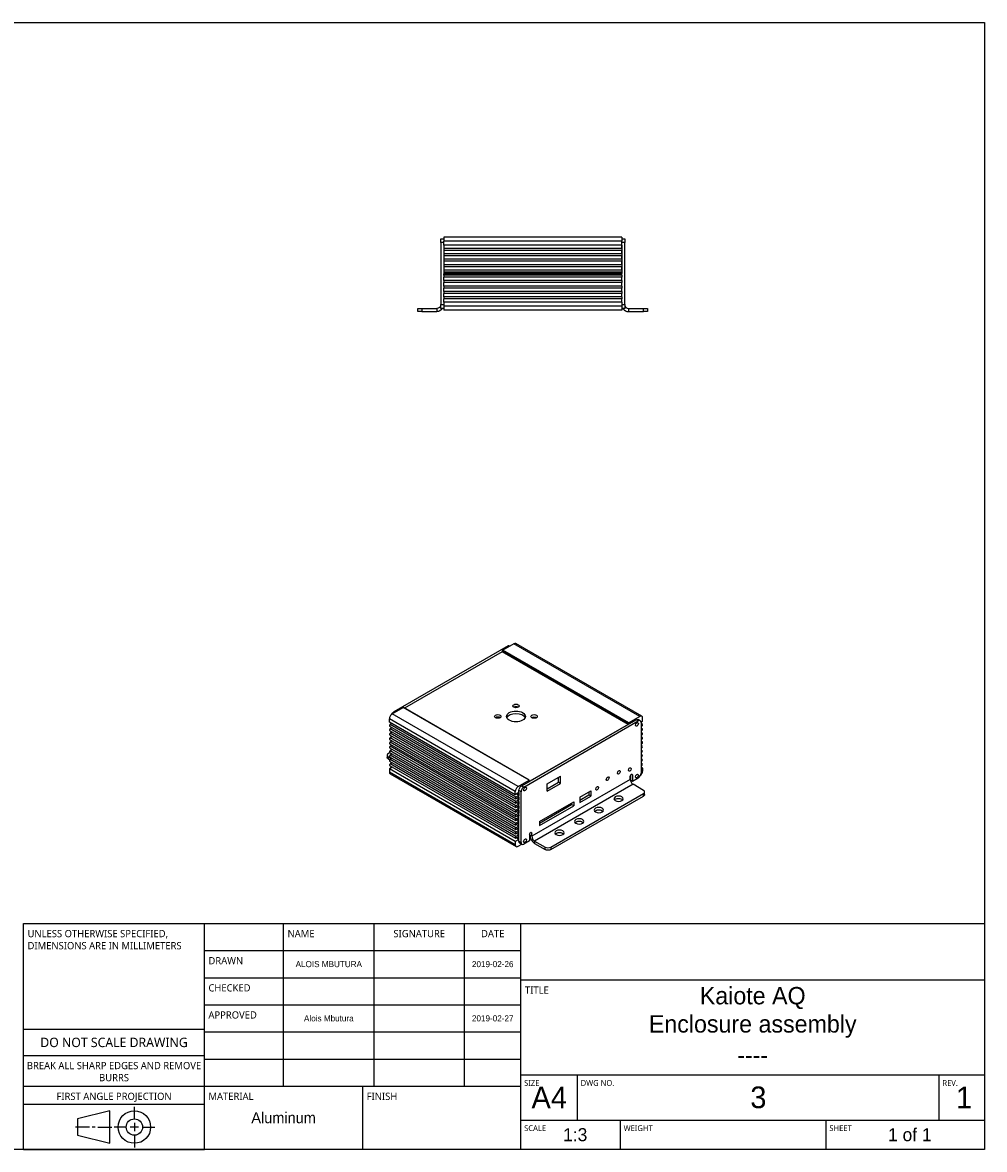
# Model space of a CAD drawing. Extents: x 20 to 297, y 10 to 200.
# Tile 2 of 2: x 135 to 297, y 10 to 200. Entities that reach past the tile are written whole.
import ezdxf

# ---------------------------------------------------------------- set-up
doc = ezdxf.new("R2010")
doc.units = 0
doc.header["$LTSCALE"] = 12.7
for name, color, linetype in [('BORDER_FRAME', 7, 'CONTINUOUS'), ('TANGENT_LINES', 7, 'CONTINUOUS'), ('TITLE_BLOCK', 7, 'CONTINUOUS'), ('VISIBLE', 7, 'CONTINUOUS')]:
    doc.layers.add(name, color=color, linetype=linetype)
doc.styles.add('ONSHAPE-STANDARD', font='NotoSans-Regular.ttf')
doc.styles.add('ONSHAPE-STANDARD-FIELDS', font='txt')

msp = doc.modelspace()

# ---------------------------------------------------------------- linework, layer by layer
at = {"layer": 'BORDER_FRAME'}
for p, q in [((20, 200), (297, 200)), ((297, 200), (297, 10)), ((297, 10), (20, 10))]:
    msp.add_line(p, q, dxfattribs=at)
at = {"layer": 'TANGENT_LINES'}
for p, q in [((205.87, 162.8913), (205.37, 162.8913)), ((235.87, 163.1579), (205.87, 163.1579)), ((236.37, 162.8913), (235.87, 162.8913)), ((205.37, 152.4345), (205.87, 152.4345)), ((235.87, 152.1679), (205.87, 152.1679)), ((235.87, 152.4345), (236.37, 152.4345)), ((202.2033, 151.7679), (202.2033, 151.2679)), ((204.7033, 151.7679), (204.7033, 151.2679)), ((237.0367, 151.7679), (237.0367, 151.2679)), ((239.5367, 151.2679), (239.5367, 151.7679)), ((238.9114, 83.0164), (217.6982, 95.2638)), ((236.9458, 81.6638), (215.7326, 93.9113)), ((236.9918, 81.7329), (215.7786, 93.9803)), ((237.0175, 81.8804), (215.8043, 94.1279)), ((237.0635, 81.9495), (215.8503, 94.197)), ((216.8968, 94.8012), (216.7318, 94.8964)), ((197.4514, 83.7648), (197.6164, 83.6696)), ((220.2532, 72.2441), (199.04, 84.4915)), ((217.9339, 70.3607), (196.7207, 82.6081)), ((218.4053, 71.1772), (197.1921, 83.4246)), ((238.6521, 82.2407), (238.2986, 82.4448)), ((239.2649, 81.6583), (239.1235, 81.7399)), ((218.0517, 69.4108), (196.8385, 81.6583)), ((218.0517, 68.6651), (196.8385, 80.9126)), ((218.0517, 67.9194), (196.8385, 80.1668)), ((239.2649, 80.9126), (239.1235, 80.9942)), ((239.2649, 80.1668), (239.1235, 80.2485)), ((218.0486, 65.7266), (196.8354, 77.974)), ((218.0517, 67.1736), (196.8385, 79.4211)), ((218.0517, 66.4279), (196.8385, 78.6754)), ((239.2649, 79.4211), (239.1235, 79.5027)), ((239.2649, 78.6754), (239.1235, 78.757)), ((239.2619, 77.974), (239.1235, 78.0539)), ((196.5623, 76.2106), (196.5623, 75.8023)), ((218.0486, 64.9809), (196.8354, 77.2283)), ((218.0486, 64.2351), (196.8354, 76.4826)), ((239.2619, 77.2283), (239.1235, 77.3082)), ((239.2619, 76.4826), (239.1235, 76.5624)), ((218.0486, 63.4894), (196.8354, 75.7368)), ((218.0486, 62.7437), (196.8354, 74.9911)), ((196.98, 74.4105), (197.0507, 74.3696)), ((239.2619, 75.7368), (239.1235, 75.8167)), ((239.2619, 74.9911), (239.1235, 75.071)), ((217.9308, 61.3855), (196.7176, 73.633)), ((237.3024, 72.3792), (220.7214, 62.8062)), ((237.4902, 73.2489), (237.6781, 73.1404)), ((218.9003, 70.2927), (218.5467, 70.4968)), ((219.0181, 71.3133), (219.3717, 71.1092)), ((220.3709, 72.0943), (220.3223, 72.1224)), ((237.7738, 71.5627), (221.1928, 61.9897)), ((239.5416, 69.5895), (239.5416, 69.9978)), ((220.7214, 62.8062), (220.3678, 63.0103)), ((220.5335, 63.4589), (220.7214, 63.3505)), ((218.5467, 61.9589), (218.9003, 61.7548)), ((221.1928, 61.9897), (221.1928, 61.5814)), ((222.9605, 60.5608), (222.9605, 60.9691)), ((223.9034, 60.9691), (223.9034, 60.5608))]:
    msp.add_line(p, q, dxfattribs=at)
at = {"layer": 'TITLE_BLOCK'}
for p, q in [((135.075, 10), (135.075, 48.1)), ((135.075, 48.1), (165.555, 48.1)), ((165.555, 10), (165.555, 48.1)), ((165.555, 48.1), (218.895, 48.1)), ((178.89, 20.668), (178.89, 48.1)), ((194.13, 20.668), (194.13, 48.1)), ((209.37, 20.668), (209.37, 48.1)), ((218.895, 10), (218.895, 48.1)), ((218.895, 48.1), (297, 48.1)), ((165.555, 43.528), (218.895, 43.528)), ((165.555, 38.956), (218.895, 38.956)), ((218.895, 38.575), (297, 38.575)), ((165.555, 34.384), (218.895, 34.384)), ((135.075, 30.2692), (165.555, 30.2692)), ((165.555, 29.812), (218.895, 29.812)), ((135.075, 25.8496), (165.555, 25.8496)), ((165.555, 25.24), (218.895, 25.24)), ((218.895, 22.573), (297, 22.573)), ((228.42, 14.953), (228.42, 22.573)), ((289.38, 14.953), (289.38, 22.573)), ((135.075, 20.668), (165.555, 20.668)), ((165.555, 20.668), (218.895, 20.668)), ((192.225, 10), (192.225, 20.668)), ((135.075, 17.62), (165.555, 17.62)), ((153.744, 15.1511), (153.744, 17.2085)), ((149.6292, 16.5227), (144.1428, 15.1511)), ((149.6292, 11.0363), (149.6292, 16.5227)), ((146.2002, 13.7795), (143.7999, 13.7795)), ((144.1428, 15.1511), (144.1428, 12.4079)), ((147.1603, 13.7795), (146.6117, 13.7795)), ((147.5718, 13.7795), (149.9721, 13.7795)), ((152.3724, 13.7795), (150.315, 13.7795)), ((154.4298, 13.7795), (153.0582, 13.7795)), ((153.744, 14.4653), (153.744, 13.0937)), ((155.1156, 13.7795), (157.173, 13.7795)), ((218.895, 14.953), (297, 14.953)), ((235.659, 10), (235.659, 14.953)), ((270.33, 10), (270.33, 14.953)), ((144.1428, 12.4079), (149.6292, 11.0363)), ((153.744, 12.4079), (153.744, 10.3505)), ((135.075, 10), (165.555, 10))]:
    msp.add_line(p, q, dxfattribs=at)
for radius in [2.7432, 1.3716]:
    msp.add_circle((153.744, 13.7795), radius, dxfattribs=at)
at = {"layer": 'VISIBLE'}
for p, q in [((205.37, 163.5579), (205.87, 163.5579)), ((205.37, 162.8913), (205.37, 163.5579)), ((235.87, 163.8246), (205.87, 163.8246)), ((205.87, 163.8246), (205.87, 163.1579)), ((235.87, 163.8246), (235.87, 163.1579)), ((235.87, 163.5579), (236.37, 163.5579)), ((236.37, 163.5579), (236.37, 162.8913)), ((205.37, 162.8913), (205.37, 152.4345)), ((205.87, 162.4913), (205.87, 163.1579)), ((205.87, 162.4913), (205.87, 161.9113)), ((235.87, 162.4913), (205.87, 162.4913)), ((205.87, 162.4913), (205.87, 161.9113)), ((235.87, 161.9113), (205.87, 161.9113)), ((205.87, 161.9113), (205.87, 161.5779)), ((205.87, 161.5779), (205.87, 160.9979)), ((205.87, 161.5779), (205.87, 160.9979)), ((235.87, 161.5779), (205.87, 161.5779)), ((235.87, 162.4913), (235.87, 163.1579)), ((235.87, 161.9113), (235.87, 162.4913)), ((235.87, 162.4913), (235.87, 161.9113)), ((235.87, 161.9113), (235.87, 161.5779)), ((235.87, 160.9979), (235.87, 161.5779)), ((235.87, 161.5779), (235.87, 160.9979)), ((236.37, 152.4345), (236.37, 162.8913)), ((235.87, 160.9979), (205.87, 160.9979)), ((205.87, 160.9979), (205.87, 160.6646)), ((205.87, 160.6646), (205.87, 160.0846)), ((235.87, 160.6646), (205.87, 160.6646)), ((205.87, 160.6646), (205.87, 160.0846)), ((235.87, 160.0846), (205.87, 160.0846)), ((205.87, 160.0846), (205.87, 159.7513)), ((205.87, 159.7513), (205.87, 159.1713)), ((205.87, 159.7513), (205.87, 159.1713)), ((235.87, 159.7513), (205.87, 159.7513)), ((235.87, 160.9979), (235.87, 160.6646)), ((235.87, 160.0846), (235.87, 160.6646)), ((235.87, 160.6646), (235.87, 160.0846)), ((235.87, 160.0846), (235.87, 159.7513)), ((235.87, 159.1713), (235.87, 159.7513)), ((235.87, 159.7513), (235.87, 159.1713)), ((235.87, 159.1713), (205.87, 159.1713)), ((205.87, 159.1713), (205.87, 158.8379)), ((205.87, 158.8379), (205.87, 158.2579)), ((205.87, 158.8379), (205.87, 158.2579)), ((235.87, 158.8379), (205.87, 158.8379)), ((235.87, 158.2579), (205.87, 158.2579)), ((205.87, 158.2579), (205.87, 157.9246)), ((205.87, 157.9246), (205.87, 157.6345)), ((235.87, 157.9246), (205.87, 157.9246)), ((205.87, 157.9246), (205.87, 157.6913)), ((235.87, 159.1713), (235.87, 158.8379)), ((235.87, 158.2579), (235.87, 158.8379)), ((235.87, 158.8379), (235.87, 158.2579)), ((235.87, 158.2579), (235.87, 157.9246)), ((235.87, 157.6345), (235.87, 157.9246)), ((235.87, 157.9246), (235.87, 157.6913)), ((235.87, 157.6913), (205.87, 157.6913)), ((205.87, 157.4012), (205.87, 157.6345)), ((235.87, 157.6345), (205.87, 157.6345)), ((235.87, 157.4012), (205.87, 157.4012)), ((205.87, 157.4012), (205.87, 157.0679)), ((205.87, 156.4879), (205.87, 157.0679)), ((235.87, 157.0679), (205.87, 157.0679)), ((235.87, 156.4879), (205.87, 156.4879)), ((205.87, 156.4879), (205.87, 156.1545)), ((205.87, 155.5745), (205.87, 156.1545)), ((235.87, 156.1545), (205.87, 156.1545)), ((235.87, 157.4012), (235.87, 157.6345)), ((235.87, 157.4012), (235.87, 157.0679)), ((235.87, 156.4879), (235.87, 157.0679)), ((235.87, 156.4879), (235.87, 156.1545)), ((235.87, 155.5745), (235.87, 156.1545)), ((235.87, 155.5745), (205.87, 155.5745)), ((205.87, 155.5745), (205.87, 155.2412)), ((205.87, 154.6612), (205.87, 155.2412)), ((235.87, 155.2412), (205.87, 155.2412)), ((235.87, 154.6612), (205.87, 154.6612)), ((205.87, 154.6612), (205.87, 154.3279)), ((205.87, 153.7479), (205.87, 154.3279)), ((235.87, 154.3279), (205.87, 154.3279)), ((235.87, 155.5745), (235.87, 155.2412)), ((235.87, 154.6612), (235.87, 155.2412)), ((235.87, 154.6612), (235.87, 154.3279)), ((235.87, 153.7479), (235.87, 154.3279)), ((205.37, 151.7679), (205.37, 152.4345)), ((235.87, 153.7479), (205.87, 153.7479)), ((205.87, 153.7479), (205.87, 153.4145)), ((235.87, 153.4145), (205.87, 153.4145)), ((205.87, 152.8345), (205.87, 153.4145)), ((205.87, 152.8345), (205.87, 152.1679)), ((235.87, 152.8345), (205.87, 152.8345)), ((205.87, 152.1679), (205.87, 151.5012)), ((235.87, 153.7479), (235.87, 153.4145)), ((235.87, 152.8345), (235.87, 153.4145)), ((235.87, 152.8345), (235.87, 152.1679)), ((235.87, 152.1679), (235.87, 151.5012)), ((236.37, 152.4345), (236.37, 151.7679)), ((201.5367, 151.2679), (201.5367, 151.7679)), ((201.5367, 151.7679), (202.2033, 151.7679)), ((202.2033, 151.2679), (201.5367, 151.2679)), ((202.2033, 151.7679), (204.7033, 151.7679)), ((202.2033, 151.2679), (204.7033, 151.2679)), ((205.87, 151.7679), (205.37, 151.7679)), ((235.87, 151.5012), (205.87, 151.5012)), ((236.37, 151.7679), (235.87, 151.7679)), ((237.0367, 151.7679), (239.5367, 151.7679)), ((237.0367, 151.2679), (239.5367, 151.2679)), ((239.5367, 151.7679), (240.2033, 151.7679)), ((240.2033, 151.2679), (239.5367, 151.2679)), ((240.2033, 151.7679), (240.2033, 151.2679)), ((217.6982, 95.2638), (215.8503, 94.197)), ((239.2447, 83.0494), (218.0315, 95.2969)), ((216.7318, 94.8964), (197.4514, 83.7648)), ((215.7326, 93.9113), (199.248, 84.3939)), ((215.7326, 93.9113), (199.248, 84.3939)), ((215.7786, 93.9803), (215.8043, 94.1279)), ((217.0921, 94.9139), (217.0651, 94.9294)), ((197.1921, 83.4246), (199.04, 84.4915)), ((220.2865, 72.2474), (199.0733, 84.4948)), ((218.2605, 84.4885), (217.9528, 84.6662)), ((218.4503, 84.5673), (218.3942, 84.5997)), ((196.7207, 82.0638), (196.7207, 82.6081)), ((217.9339, 69.8164), (196.7207, 82.0638)), ((197.1308, 81.827), (196.8385, 81.6583)), ((196.98, 81.9141), (196.98, 81.7399)), ((219.0181, 71.3133), (238.2986, 82.4448)), ((219.3717, 71.1092), (238.6521, 82.2407)), ((221.3246, 82.7194), (221.0169, 82.8971)), ((221.5145, 82.7982), (221.4584, 82.8306)), ((236.9918, 81.7329), (237.0175, 81.8804)), ((238.9114, 83.0164), (237.0635, 81.9495)), ((238.9854, 82.2737), (238.6319, 82.4779)), ((239.1182, 82.0471), (239.3828, 82.1999)), ((239.1235, 81.9686), (239.1235, 73.4307)), ((239.3483, 81.6665), (239.1235, 81.7963)), ((239.3828, 82.1999), (239.3828, 82.7442)), ((196.7552, 81.3779), (217.9684, 69.1304)), ((196.7552, 80.6321), (217.9684, 68.3847)), ((196.7552, 79.8864), (217.9684, 67.639)), ((197.1998, 81.1212), (196.8385, 80.9126)), ((197.1998, 80.3754), (196.8385, 80.1668)), ((196.98, 81.2481), (196.98, 80.9942)), ((196.98, 80.5024), (196.98, 80.2485)), ((236.9458, 81.6638), (220.3709, 72.0943)), ((239.1235, 81.5766), (239.2649, 81.6583)), ((239.1235, 81.3045), (239.2649, 81.3861)), ((239.3483, 80.9208), (239.1235, 81.0506)), ((239.1235, 80.8309), (239.2649, 80.9126)), ((239.1235, 80.5587), (239.2649, 80.6404)), ((239.3483, 80.1751), (239.1235, 80.3048)), ((239.1235, 80.0852), (239.2649, 80.1668)), ((239.1235, 79.813), (239.2649, 79.8947)), ((196.7552, 79.1407), (217.9684, 66.8932)), ((196.7552, 78.3949), (217.9684, 66.1475)), ((196.8354, 77.974), (197.1598, 78.1613)), ((197.1998, 79.6297), (196.8385, 79.4211)), ((197.1998, 78.884), (196.8385, 78.6754)), ((196.98, 79.7566), (196.98, 79.5027)), ((196.98, 79.0109), (196.98, 78.757)), ((196.98, 78.2652), (196.98, 78.0575)), ((239.3483, 79.4293), (239.1235, 79.5591)), ((239.1235, 79.3394), (239.2649, 79.4211)), ((239.1235, 79.0673), (239.2649, 79.1489)), ((239.3483, 78.6836), (239.1235, 78.8134)), ((239.1235, 78.5937), (239.2649, 78.6754)), ((239.2649, 78.4032), (239.1235, 78.3215)), ((239.3452, 77.9823), (239.1235, 78.1103)), ((239.2619, 77.974), (239.1235, 77.8942)), ((196.367, 76.4827), (196.367, 76.0745)), ((196.8243, 76.9062), (196.5623, 76.7549)), ((196.5623, 76.2106), (196.98, 75.9694)), ((196.7521, 77.6936), (217.9653, 65.4462)), ((196.7521, 76.9479), (217.9653, 64.7004)), ((196.7521, 76.2021), (217.9653, 63.9547)), ((197.1968, 77.4369), (196.8354, 77.2283)), ((197.1968, 76.6912), (196.8354, 76.4826)), ((196.98, 77.5621), (196.98, 77.3117)), ((196.98, 76.8163), (196.98, 76.566)), ((196.98, 76.0706), (196.98, 75.8203)), ((239.1235, 77.622), (239.2619, 77.7019)), ((239.3452, 77.2366), (239.1235, 77.3645)), ((239.1235, 77.1484), (239.2619, 77.2283)), ((239.1235, 76.8763), (239.2619, 76.9561)), ((239.3452, 76.4908), (239.1235, 76.6188)), ((239.1235, 76.4027), (239.2619, 76.4826)), ((239.1235, 76.1305), (239.2619, 76.2104)), ((196.5623, 75.8023), (196.7733, 75.6805)), ((197.1968, 74.454), (196.7176, 74.1773)), ((196.7176, 74.1773), (196.7176, 73.633)), ((217.9308, 61.9299), (196.7176, 74.1773)), ((196.7521, 75.4564), (217.9653, 63.209)), ((196.7521, 74.7107), (217.9653, 62.4632)), ((197.1968, 75.9454), (196.8354, 75.7368)), ((197.1968, 75.1997), (196.8354, 74.9911)), ((196.98, 75.3249), (196.98, 75.0745)), ((196.98, 74.5791), (196.98, 74.4105)), ((239.3452, 75.7451), (239.1235, 75.8731)), ((239.1235, 75.657), (239.2619, 75.7368)), ((239.1235, 75.3848), (239.2619, 75.4647)), ((239.3452, 74.9994), (239.1235, 75.1273)), ((239.1235, 74.9112), (239.2619, 74.9911)), ((239.1235, 74.6391), (239.2619, 74.7189)), ((239.3797, 74.3134), (239.1235, 74.4613)), ((239.1235, 74.1655), (239.3797, 74.3134)), ((239.3797, 74.3134), (239.3797, 73.7691)), ((196.8557, 73.3278), (218.0689, 61.0804)), ((218.4053, 71.1772), (220.2532, 72.2441)), ((220.3249, 72.1103), (220.2992, 72.2281)), ((223.3139, 71.6439), (225.5761, 72.95)), ((225.2226, 71.9254), (225.2226, 72.7458)), ((225.5761, 71.7213), (225.5761, 72.95)), ((237.3024, 72.3792), (237.3024, 72.9236)), ((237.3245, 72.6642), (237.3024, 72.6514)), ((237.3245, 72.9961), (237.3133, 73.0025)), ((237.3245, 73.0384), (237.3245, 72.2559)), ((237.6781, 72.0518), (237.3245, 72.2559)), ((237.6781, 73.1404), (237.6781, 72.0518)), ((238.6521, 72.6142), (237.6781, 72.0518)), ((217.9339, 69.8164), (217.9339, 70.3607)), ((218.5467, 61.9589), (218.5467, 70.4968)), ((223.3139, 70.8234), (225.2226, 71.9254)), ((223.3139, 70.4152), (225.5761, 71.7213)), ((223.3139, 70.4152), (223.3139, 71.6439)), ((225.5761, 71.7213), (225.2226, 71.9254)), ((228.8035, 69.4078), (230.6819, 70.4923)), ((230.6819, 70.4923), (230.6819, 69.5724)), ((237.5131, 72.147), (237.3684, 72.0635)), ((239.5416, 70.5421), (237.7738, 71.5627)), ((218.5467, 70.1702), (217.9339, 69.8164)), ((218.5467, 69.6966), (218.0517, 69.4108)), ((218.5467, 69.4244), (218.0517, 69.1387)), ((218.5467, 68.9509), (218.0517, 68.6651)), ((218.5467, 68.6787), (218.0517, 68.3929)), ((218.5467, 69.6966), (218.1366, 69.9334)), ((218.5467, 68.9509), (218.1366, 69.1877)), ((218.5467, 68.2051), (218.1366, 68.4419)), ((218.5467, 70.1702), (218.5467, 69.6966)), ((218.5467, 69.4244), (218.5467, 68.9509)), ((218.5467, 68.6787), (218.5467, 68.2051)), ((218.9003, 61.7548), (218.9003, 70.2927)), ((222.0217, 65.2946), (227.7856, 68.6224)), ((223.9034, 60.9691), (239.5416, 69.9978)), ((223.9034, 60.5608), (239.5416, 69.5895)), ((227.4321, 68.4183), (227.4321, 68.1371)), ((227.7856, 68.6224), (227.7856, 67.9329)), ((228.8035, 68.8961), (230.3284, 69.7765)), ((228.8035, 68.4879), (230.6819, 69.5724)), ((228.8035, 69.4078), (228.8035, 68.4879)), ((230.3284, 70.2882), (230.3284, 69.7765)), ((230.6819, 69.5724), (230.3284, 69.7765)), ((239.7368, 69.8617), (239.7368, 70.27)), ((218.5467, 68.2051), (218.0517, 67.9194)), ((218.5467, 67.933), (218.0517, 67.6472)), ((218.5467, 67.4594), (218.0517, 67.1736)), ((218.5467, 67.1872), (218.0517, 66.9015)), ((218.5467, 66.7137), (218.0517, 66.4279)), ((218.5467, 67.4594), (218.1366, 67.6962)), ((218.5467, 66.7137), (218.1366, 66.9505)), ((218.5467, 67.933), (218.5467, 67.4594)), ((218.5467, 67.1872), (218.5467, 66.7137)), ((222.0217, 65.0134), (227.4321, 68.1371)), ((222.0217, 64.6051), (227.7856, 67.9329)), ((227.7856, 67.9329), (227.4321, 68.1371)), ((218.0486, 65.7266), (218.5436, 66.0124)), ((218.5436, 65.7402), (218.0486, 65.4544)), ((218.5436, 65.2666), (218.0486, 64.9809)), ((218.5436, 64.9945), (218.0486, 64.7087)), ((218.0517, 66.1557), (218.5467, 66.4415)), ((218.5436, 65.2666), (218.1335, 65.5034)), ((218.5436, 64.5209), (218.1335, 64.7577)), ((218.5436, 66.0124), (218.1735, 66.226)), ((218.5436, 66.2029), (218.3385, 66.3213)), ((218.5467, 66.251), (218.3817, 66.3463)), ((218.5467, 66.2047), (218.5436, 66.2029)), ((218.5436, 66.0124), (218.5436, 66.2029)), ((218.5436, 65.2666), (218.5436, 65.7402)), ((218.5436, 64.5209), (218.5436, 64.9945)), ((218.5467, 66.4415), (218.5467, 66.251)), ((222.0217, 65.2946), (222.0217, 64.6051)), ((218.5436, 64.5209), (218.0486, 64.2351)), ((218.5436, 64.2487), (218.0486, 63.963)), ((218.5436, 63.7752), (218.0486, 63.4894)), ((218.5436, 63.503), (218.0486, 63.2172)), ((218.5436, 63.0294), (218.0486, 62.7437)), ((218.5436, 62.7573), (218.0486, 62.4715)), ((218.5436, 63.7752), (218.1335, 64.0119)), ((218.5436, 63.0294), (218.1335, 63.2662)), ((218.5436, 63.7752), (218.5436, 64.2487)), ((218.5436, 63.0294), (218.5436, 63.503)), ((218.5436, 62.2837), (218.5436, 62.7573)), ((220.3457, 63.1336), (220.3457, 62.045)), ((220.3752, 62.8785), (220.3457, 62.8615)), ((220.3678, 63.0103), (220.3678, 63.2484)), ((220.7214, 62.8062), (220.7214, 63.3505)), ((218.5436, 62.2837), (217.9308, 61.9299)), ((217.9308, 61.9299), (217.9308, 61.3855)), ((218.5436, 62.2837), (218.1335, 62.5205)), ((218.4022, 61.1134), (219.0114, 61.4651)), ((218.6848, 61.6537), (219.0383, 61.4496)), ((220.3457, 62.045), (219.3717, 61.4826)), ((220.3678, 62.466), (220.4601, 62.5192)), ((221.1928, 61.9897), (222.9605, 60.9691)), ((221.1928, 61.5814), (222.9605, 60.5608))]:
    msp.add_line(p, q, dxfattribs=at)
at = {"layer": 'VISIBLE', "extrusion": (0, 0, -1)}
for radius, start in [(0.6667, 180), (1.1667, 214.849905)]:
    msp.add_arc((-204.7033, 152.4345), radius, start, 270, dxfattribs=at)
at = {"layer": 'VISIBLE'}
for radius, start in [(0.6667, 180), (1.1667, 214.849905)]:
    msp.add_arc((237.0367, 152.4345), radius, start, 270, dxfattribs=at)
for centre, major_axis, ratio, start_param, end_param in [((217.6982, 94.7195), (0.3333, 0.5774), 0.57735027, 0, 0.78539815), ((215.7326, 93.9657), (0.0333, 0.0577), 0.57735027, 3.92699081, 5.27733611), ((215.8503, 94.1425), (0.0333, 0.0577), 0.57735027, 0.78539815, 2.13574833), ((199.04, 84.4371), (0.0333, 0.0577), 0.57735027, 0, 0.78539815), ((218.0517, 84.3636), (-0.5333, 0), 0.57735026, 3.866295, 5.55848296), ((197.1921, 82.8803), (0.3333, 0.5774), 0.57735027, 0.78539815, 2.35619448), ((214.9876, 82.5945), (-0.5333, 0), 0.57735026, 3.866295, 5.55848296), ((236.9458, 81.7182), (0.0333, 0.0577), 0.57735027, 3.92699081, 5.27733611), ((237.0635, 81.8951), (0.0333, 0.0577), 0.57735027, 0.78539815, 2.13574833), ((238.6521, 81.6964), (0.3333, 0.5774), 0.57735027, 5.49778713, 7.06858346), ((238.9114, 82.4721), (0.3333, 0.5774), 0.57735027, 5.49778713, 7.06858346), ((196.8385, 81.5222), (0.0833, 0.1443), 0.57735027, 0.78539815, 3.14159265), ((196.8385, 80.7765), (0.0833, 0.1443), 0.57735027, 0.78539815, 3.14159265), ((196.8385, 80.0307), (0.0833, 0.1443), 0.57735027, 0.78539815, 3.14159265), ((239.2649, 81.5222), (0.0833, 0.1443), 0.57735027, 3.92699081, 7.06858346), ((239.2649, 80.7765), (0.0833, 0.1443), 0.57735027, 3.92699081, 7.06858346), ((239.2649, 80.0307), (0.0833, 0.1443), 0.57735027, 3.92699081, 7.06858346), ((196.8354, 77.838), (0.0833, 0.1443), 0.57735027, 0.78539815, 3.14159265), ((196.8385, 79.285), (0.0833, 0.1443), 0.57735027, 0.78539815, 3.14159265), ((196.8385, 78.5393), (0.0833, 0.1443), 0.57735027, 0.78539815, 3.14159265), ((239.2619, 77.838), (0.0833, 0.1443), 0.57735027, 3.92699081, 7.06858346), ((239.2649, 79.285), (0.0833, 0.1443), 0.57735027, 3.92699081, 7.06858346), ((239.2649, 78.5393), (0.0833, 0.1443), 0.57735027, 3.92699081, 7.06858346), ((197.0337, 76.4827), (-0.6667, 0), 0.57735026, 5.49778714, 7.06858347), ((196.8354, 77.0922), (0.0833, 0.1443), 0.57735027, 0.78539815, 3.14159265), ((196.8354, 76.3465), (0.0833, 0.1443), 0.57735027, 0.78539815, 3.14159265), ((239.2619, 77.0922), (0.0833, 0.1443), 0.57735027, 3.92699081, 7.06858346), ((239.2619, 76.3465), (0.0833, 0.1443), 0.57735027, 3.92699081, 7.06858346), ((196.8354, 75.6008), (0.0833, 0.1443), 0.57735027, 0.78539815, 3.14159265), ((196.8354, 74.855), (0.0833, 0.1443), 0.57735027, 0.78539815, 3.14159265), ((239.2619, 75.6008), (0.0833, 0.1443), 0.57735027, 3.92699081, 7.06858346), ((239.2619, 74.855), (0.0833, 0.1443), 0.57735027, 3.92699081, 7.06858346), ((197.189, 73.9052), (0.3333, 0.5774), 0.57735027, 2.35619448, 3.14159265), ((220.2532, 72.1896), (0.0333, 0.0577), 0.57735027, 5.71823328, 7.06858346), ((237.7738, 72.1071), (0.3333, -0.5774), 0.57735027, 3.92699083, 5.49778715), ((238.6521, 73.1585), (0.3333, 0.5774), 0.57735027, 3.92699081, 5.49778713), ((238.9083, 73.4969), (0.3333, 0.5774), 0.57735027, 4.17005363, 5.49778713), ((218.4053, 70.6329), (0.3333, 0.5774), 0.57735027, 0.78539815, 2.35619448), ((219.3717, 70.5648), (0.3333, 0.5774), 0.57735027, 0.78539815, 2.35619448), ((220.3709, 72.1487), (0.0333, 0.0577), 0.57735027, 2.57664551, 3.92699081), ((239.0702, 70.27), (-0.6667, 0), 0.57735026, 2.35619449, 3.92699082), ((218.0517, 69.2748), (0.0833, 0.1443), 0.57735027, 0.78539815, 3.92699081), ((218.0517, 68.529), (0.0833, 0.1443), 0.57735027, 0.78539815, 3.92699081), ((218.0517, 67.7833), (0.0833, 0.1443), 0.57735027, 0.78539815, 3.92699081), ((218.0517, 67.0376), (0.0833, 0.1443), 0.57735027, 0.78539815, 3.92699081), ((218.0486, 65.5905), (0.0833, 0.1443), 0.57735027, 0.78539815, 3.92699081), ((218.0486, 64.8448), (0.0833, 0.1443), 0.57735027, 0.78539815, 3.92699081), ((218.0517, 66.2918), (0.0833, 0.1443), 0.57735027, 0.78539815, 3.92699081), ((218.0486, 64.099), (0.0833, 0.1443), 0.57735027, 0.78539815, 3.92699081), ((218.0486, 63.3533), (0.0833, 0.1443), 0.57735027, 0.78539815, 3.92699081), ((218.0486, 62.6076), (0.0833, 0.1443), 0.57735027, 0.78539815, 3.92699081), ((221.1928, 62.534), (0.5833, -1.0104), 0.57735027, 3.92699083, 5.49778715), ((221.1928, 62.534), (0.3333, -0.5774), 0.57735027, 3.92699083, 5.49778715), ((218.4022, 61.6577), (0.3333, 0.5774), 0.57735027, 2.35619448, 3.92699081), ((219.3717, 62.0269), (0.3333, 0.5774), 0.57735027, 2.35619448, 3.92699081), ((220.3678, 62.4115), (0.0333, 0.0577), 0.57735027, 0.78539815, 1.27325632), ((223.432, 61.2412), (-0.6667, 0), 0.57735026, 0.78539816, 2.35619449)]:
    msp.add_ellipse(centre, major_axis=major_axis, ratio=ratio, start_param=start_param, end_param=end_param, dxfattribs=at)
at = {"layer": 'VISIBLE', "extrusion": (0, 0, -1)}
for centre, major_axis, ratio, start_param, end_param in [((216.7318, 94.3521), (-0.3333, -0.5774), 0.57735027, 2.3561945, 3.14159265), ((197.4514, 83.2205), (-0.3333, -0.5774), 0.57735027, 1.45743817, 2.3561945), ((218.0517, 82.5945), (1.5833, 0), 0.57735026, 3.3667881, 6.05798986), ((221.1159, 82.5945), (0.5333, 0), 0.57735026, 3.866295, 5.55848296), ((238.2986, 81.9005), (-0.3333, -0.5774), 0.57735027, 2.3561945, 3.14159265), ((197.0337, 76.0745), (0.6667, 0), 0.57735026, 2.35619449, 3.14159265), ((197.4514, 74.6826), (-0.3333, -0.5774), 0.57735027, 0.63482991, 0.78539817), ((237.4902, 73.032), (-0.1328, -0.23), 0.57735027, 0.78539817, 3.92699083), ((219.0181, 70.7689), (-0.3333, -0.5774), 0.57735027, 0.78539817, 2.3561945), ((235.3415, 68.7296), (0.775, 0), 0.57735026, 3.61531058, 5.80946738), ((239.0702, 69.8617), (0.6667, 0), 0.57735026, 0, 0.78539816), ((232.0253, 66.815), (0.775, 0), 0.57735026, 3.61531058, 5.80946738), ((228.7091, 64.9003), (0.775, 0), 0.57735026, 3.61531058, 5.80946738), ((220.5335, 63.2421), (-0.1328, -0.23), 0.57735027, 0.78539817, 3.92699083), ((225.3929, 62.9857), (0.775, 0), 0.57735026, 3.61531058, 5.80946738), ((219.0181, 62.231), (-0.3333, -0.5774), 0.57735027, 0, 0.78539817), ((223.432, 60.833), (0.6667, 0), 0.57735026, 0.78539816, 2.35619449)]:
    msp.add_ellipse(centre, major_axis=major_axis, ratio=ratio, start_param=start_param, end_param=end_param, dxfattribs=at)
at = {"layer": 'VISIBLE'}
for centre, major_axis, ratio in [((218.0517, 83.0028), (-1.5833, 0), 0.57735026), ((218.0517, 84.7719), (-0.5333, 0), 0.57735026), ((214.9876, 83.0028), (-0.5333, 0), 0.57735026), ((221.1159, 83.0028), (-0.5333, 0), 0.57735026), ((238.44, 81.6556), (0.1667, 0.2887), 0.57735027), ((237.2259, 74.0661), (0.1667, 0.2887), 0.57735027), ((233.5053, 72.5146), (0.1667, 0.2887), 0.57735027), ((235.3691, 73.5907), (0.1667, 0.2887), 0.57735027), ((238.4369, 72.9526), (0.1667, 0.2887), 0.57735027), ((219.5838, 70.7689), (0.1667, 0.2887), 0.57735027), ((231.721, 70.8879), (0.1667, 0.2887), 0.57735027), ((219.5807, 62.066), (0.1667, 0.2887), 0.57735027)]:
    msp.add_ellipse(centre, major_axis=major_axis, ratio=ratio, dxfattribs=at)
at = {"layer": 'VISIBLE', "extrusion": (0, 0, -1)}
for centre in [(235.3415, 69.1378), (232.0253, 67.2232), (228.7091, 65.3086), (225.3929, 63.394)]:
    msp.add_ellipse(centre, major_axis=(0.775, 0), ratio=0.57735026, dxfattribs=at)

# ---------------------------------------------------------------- texts
at = {"layer": 'TITLE_BLOCK'}
for s, insert, char_height, width, attachment_point, style in [('UNLESS OTHERWISE SPECIFIED, DIMENSIONS ARE IN MILLIMETERS', (135.7456, 47.0027), 1.2192, 30.48, 1, 'ONSHAPE-STANDARD'), ('NAME', (179.5606, 47.0027), 1.2192, 15.24, 1, 'ONSHAPE-STANDARD'), ('SIGNATURE', (201.75, 47.0027), 1.2192, 15.24, 2, 'ONSHAPE-STANDARD'), ('DATE', (214.1325, 47.0027), 1.2192, 9.525, 2, 'ONSHAPE-STANDARD'), ('DRAWN', (166.2256, 42.4307), 1.2192, 13.335, 1, 'ONSHAPE-STANDARD'), ('ALOIS MBUTURA', (186.51, 41.242), 1.024128, 15.24, 5, 'ONSHAPE-STANDARD-FIELDS'), ('2019-02-26', (214.1325, 41.242), 1.02413, 9.525, 5, 'ONSHAPE-STANDARD-FIELDS'), ('CHECKED', (166.2256, 37.8587), 1.2192, 13.335, 1, 'ONSHAPE-STANDARD'), ('TITLE', (219.5656, 37.4777), 1.2192, 9.525, 1, 'ONSHAPE-STANDARD'), ('Kaiote AQ}', (257.9475, 35.527), 2.92608, 70.485, 5, 'ONSHAPE-STANDARD-FIELDS'), ('APPROVED', (166.2256, 33.2867), 1.2192, 13.335, 1, 'ONSHAPE-STANDARD'), ('Alois Mbutura}', (186.51, 32.098), 1.024128, 15.24, 5, 'ONSHAPE-STANDARD-FIELDS'), ('2019-02-27}', (214.1325, 32.098), 1.024128, 9.525, 5, 'ONSHAPE-STANDARD-FIELDS'), ('Enclosure assembly}', (257.9475, 30.7264), 2.92608, 70.485, 5, 'ONSHAPE-STANDARD-FIELDS'), ('DO NOT SCALE DRAWING', (150.315, 28.8427), 1.58496, 30.48, 2, 'ONSHAPE-STANDARD'), ('BREAK ALL SHARP EDGES AND REMOVE BURRS', (150.315, 24.7523), 1.2192, 30.48, 2, 'ONSHAPE-STANDARD'), ('----', (257.9475, 25.9258), 2.92608, 70.485, 5, 'ONSHAPE-STANDARD-FIELDS'), ('SIZE', (219.4314, 21.6952), 0.97536, 9.525, 1, 'ONSHAPE-STANDARD'), ('A4', (223.6575, 18.763), 3.6576, 9.525, 5, 'ONSHAPE-STANDARD-FIELDS'), ('DWG NO.', (228.9564, 21.6952), 0.97536, 60.96, 1, 'ONSHAPE-STANDARD'), ('3}', (258.9, 18.763), 3.6576, 60.96, 5, 'ONSHAPE-STANDARD-FIELDS'), ('REV.', (289.9164, 21.6952), 0.97536, 7.62, 1, 'ONSHAPE-STANDARD'), ('1}', (293.571, 18.763), 3.6576, 6.858, 5, 'ONSHAPE-STANDARD-FIELDS'), ('FIRST ANGLE PROJECTION', (150.315, 19.5707), 1.2192, 30.48, 2, 'ONSHAPE-STANDARD'), ('MATERIAL', (166.2256, 19.5707), 1.2192, 26.67, 1, 'ONSHAPE-STANDARD'), ('FINISH', (192.8956, 19.5707), 1.2192, 26.67, 1, 'ONSHAPE-STANDARD'), ('Aluminum }', (178.89, 15.334), 1.8288, 26.67, 5, 'ONSHAPE-STANDARD-FIELDS'), ('SCALE', (219.4314, 14.0752), 0.97536, 16.764, 1, 'ONSHAPE-STANDARD'), ('1:3}', (228.039, 12.4765), 2.19456, 15.24, 5, 'ONSHAPE-STANDARD-FIELDS'), ('WEIGHT', (236.1954, 14.0752), 0.97536, 34.671, 1, 'ONSHAPE-STANDARD'), ('SHEET', (270.8664, 14.0752), 0.97536, 26.67, 1, 'ONSHAPE-STANDARD'), ('1 of 1', (284.427, 12.4765), 2.19456, 25.146, 5, 'ONSHAPE-STANDARD-FIELDS')]:
    msp.add_mtext(s, dxfattribs=dict(at, insert=insert, char_height=char_height, width=width, attachment_point=attachment_point, style=style))

doc.saveas('drawing.dxf')
